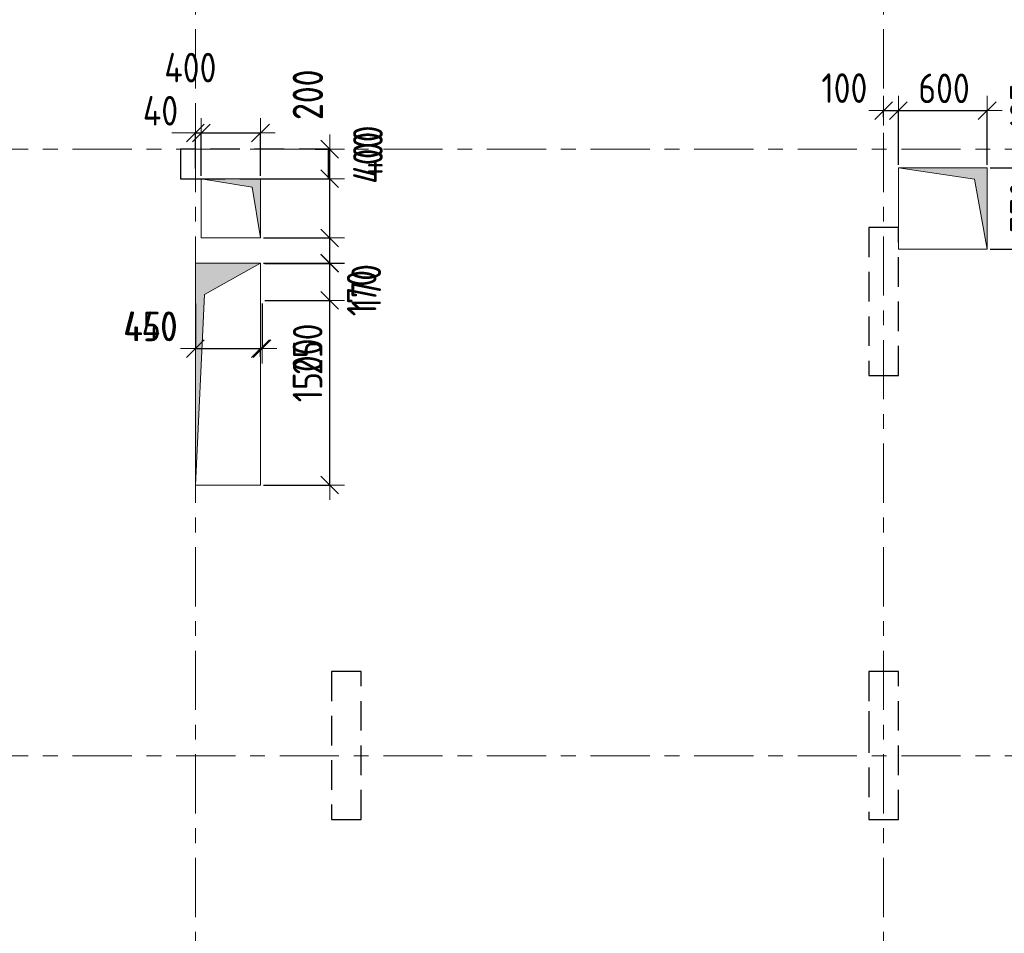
# Model space of a CAD drawing. Header units: metres. Extents: x -38 to 89, y -15 to 21.
# Tile 4 of 129: x 3 to 10, y 2 to 8. Entities that reach past the tile are written whole.
import ezdxf

# ---------------------------------------------------------------- set-up
doc = ezdxf.new("R2010")
doc.units = ezdxf.units.M
doc.header["$PDMODE"] = 65
for name, pattern in [('______11', [0.5, 0.4, -0.05, 0, -0.05]), ('______2', [0.27, 0.2, -0.07]), ('______5', [1.1, 0.8, -0.1, 0.1, -0.1])]:
    doc.linetypes.add(name, pattern=pattern)
for name, color, linetype, lineweight in [('XR$2$Осевая линия (1)', 7, '______5', 13), ('XR$3$Перекрытие (1)', 7, 'Continuous', 35), ('XR$4$Размерная линия (1)', 7, 'Continuous', 13), ('XR$5$Размерная линия (1)', 7, 'Continuous', 13)]:
    doc.layers.add(name, color=color, linetype=linetype, lineweight=lineweight)
doc.layers.add('XR$3$Макрос проема_ отверстия', color=7, linetype='Continuous', lineweight=13, true_color=0x2d2d2d)
doc.layers.add('XR$7$Стена_ бетон несущ.', color=7, linetype='Continuous', lineweight=70, true_color=0xb4b496)
doc.styles.add('ISOCPEUR', font='txt')
doc.dimstyles.new('DIMSTYLE_3', dxfattribs={"dimtxt": 0.2, "dimasz": 0.2, "dimexe": 0, "dimexo": 0, "dimgap": 0.1, "dimtad": 2, "dimdec": 0, "dimlfac": 1000, "dimrnd": 5, "dimzin": 12, "dimdsep": 46, "dimtxsty": 'ISOCPEUR', "dimblk1": 'ALL_ML_STRICH', "dimblk2": 'ALL_ML_STRICH', "dimsah": 1, "dimcen": 0, "dimclrd": 7, "dimclre": 256, "dimclrt": 7, "dimadec": 0, "dimazin": 0, "dimtfac": 1, "dimtdec": 0, "dimtix": 1, "dimtmove": 2, "dimatfit": 3, "dimfxl": 0, "dimtzin": 0, "dimlwd": 0, "dimlwe": -3, "dimarcsym": 0})
doc.dimstyles.new('DIMSTYLE_6', dxfattribs={"dimtxt": 0.2, "dimasz": 0.2, "dimexe": 0, "dimexo": 0, "dimgap": 0.1, "dimtad": 2, "dimdec": 0, "dimlfac": 1000, "dimrnd": 5, "dimzin": 12, "dimdsep": 46, "dimtxsty": 'ISOCPEUR', "dimblk1": 'ALL_ML_STRICH', "dimblk2": 'ALL_ML_STRICH', "dimsah": 1, "dimcen": 0, "dimclrd": 7, "dimclre": 256, "dimclrt": 7, "dimadec": 0, "dimazin": 0, "dimtfac": 1, "dimtdec": 0, "dimtix": 1, "dimtmove": 2, "dimatfit": 3, "dimfxl": 0, "dimtvp": 1.2, "dimtzin": 0, "dimlwd": 0, "dimlwe": -3, "dimarcsym": 0})
doc.dimstyles.new('DIMSTYLE_7', dxfattribs={"dimtxt": 0.2, "dimasz": 0.2, "dimexe": 0, "dimexo": 0, "dimgap": 0.1, "dimtad": 0, "dimdec": 0, "dimlfac": 1000, "dimrnd": 5, "dimzin": 12, "dimdsep": 46, "dimtxsty": 'ISOCPEUR', "dimblk1": 'ALL_ML_STRICH', "dimblk2": 'ALL_ML_STRICH', "dimsah": 1, "dimcen": 0, "dimclrd": 7, "dimclre": 256, "dimclrt": 7, "dimadec": 0, "dimazin": 0, "dimtfac": 1, "dimtdec": 0, "dimtix": 1, "dimtmove": 2, "dimatfit": 3, "dimfxl": 0, "dimtvp": 1.2, "dimtzin": 0, "dimlwd": 0, "dimlwe": -3, "dimarcsym": 0})

# ---------------------------------------------------------------- blocks, each defined once
blk = doc.blocks.new('Отображение проема', base_point=(-1.1579, -49.3094))
at = {"layer": 'XR$3$Макрос проема_ отверстия', "true_color": 0x000000, "transparency": 33554687}
blk.add_hatch(color=18, dxfattribs=at).paths.add_polyline_path([(-1.1579, -50.1094), (-1.0448, -49.4225), (-0.3579, -49.3094), (-1.1579, -49.3094)])
at = {"layer": 'XR$3$Макрос проема_ отверстия', "transparency": 33554687}
for p, q in [((-1.1579, -50.1094), (-1.1579, -49.3094)), ((-1.1579, -49.3094), (-0.3579, -49.3094)), ((-1.0448, -49.4225), (-0.3579, -49.3094)), ((-1.1579, -50.1094), (-1.0448, -49.4225))]:
    blk.add_line(p, q, dxfattribs=at)
blk = doc.blocks.new('ALL_ML_STRICH')
at = {"color": 0, "linetype": 'ByBlock', "lineweight": -2}
for p, q in [((0, -0.5), (0, 0.5)), ((-1, 0), (0.5, 0)), ((-0.3, -0.3), (0.3, 0.3))]:
    blk.add_line(p, q, dxfattribs=at)
blk = doc.blocks.new('*D104')
at = {"layer": 'DEFPOINTS', "color": 7, "linetype": 'Continuous', "lineweight": 13, "transparency": 33554687}
for p in [(4.5, 7.5095), (4.5, 7.2501), (4.54, 7.2)]:
    blk.add_point(p, dxfattribs=at)
at = {"layer": 'XR$4$Размерная линия (1)', "color": 9, "linetype": 'Continuous', "lineweight": -2, "true_color": 0xc7c7c7, "transparency": 33554687}
for p, q in [((4.5, 7.2701), (4.5, 7.5095)), ((4.54, 7.22), (4.54, 7.5095))]:
    blk.add_line(p, q, dxfattribs=at)
at = {"layer": 'XR$4$Размерная линия (1)', "color": 7, "linetype": 'Continuous', "lineweight": -2, "transparency": 33554687}
blk.add_line((4.5, 7.5095), (4.54, 7.5095), dxfattribs=at)
at = {"layer": 'XR$4$Размерная линия (1)', "color": 7, "linetype": 'Continuous', "lineweight": 13, "transparency": 33554687, "xscale": 0.2, "yscale": 0.2, "zscale": 0.2}
blk.add_blockref('ALL_ML_STRICH', (4.54, 7.5095), dxfattribs=at)
at = {"layer": 'XR$4$Размерная линия (1)', "color": 7, "linetype": 'Continuous', "lineweight": 13, "transparency": 33554687, "xscale": 0.2, "yscale": 0.2, "zscale": 0.2, "rotation": 180}
blk.add_blockref('ALL_ML_STRICH', (4.5, 7.5095), dxfattribs=at)
at = {"layer": 'XR$4$Размерная линия (1)', "color": 7, "linetype": 'Continuous', "lineweight": 13, "transparency": 33554687, "insert": (4.2642, 7.6595), "char_height": 0.2, "width": 0.333333, "attachment_point": 5, "style": 'ISOCPEUR'}
blk.add_mtext('\\W0.83;\\A1;{40}', dxfattribs=at)
blk = doc.blocks.new('*D105')
at = {"layer": 'DEFPOINTS', "color": 7, "linetype": 'Continuous', "lineweight": 13, "transparency": 33554687}
for p in [(4.54, 7.5095), (4.54, 7.2), (4.94, 7.2001)]:
    blk.add_point(p, dxfattribs=at)
at = {"layer": 'XR$4$Размерная линия (1)', "color": 9, "linetype": 'Continuous', "lineweight": -2, "true_color": 0xc7c7c7, "transparency": 33554687}
for p, q in [((4.54, 7.22), (4.54, 7.5095)), ((4.94, 7.2201), (4.94, 7.5095))]:
    blk.add_line(p, q, dxfattribs=at)
at = {"layer": 'XR$4$Размерная линия (1)', "color": 7, "linetype": 'Continuous', "lineweight": -2, "transparency": 33554687}
blk.add_line((4.54, 7.5095), (4.94, 7.5095), dxfattribs=at)
at = {"layer": 'XR$4$Размерная линия (1)', "color": 7, "linetype": 'Continuous', "lineweight": 13, "transparency": 33554687, "xscale": 0.2, "yscale": 0.2, "zscale": 0.2, "rotation": 180}
blk.add_blockref('ALL_ML_STRICH', (4.54, 7.5095), dxfattribs=at)
at = {"layer": 'XR$4$Размерная линия (1)', "color": 7, "linetype": 'Continuous', "lineweight": 13, "transparency": 33554687, "xscale": 0.2, "yscale": 0.2, "zscale": 0.2}
blk.add_blockref('ALL_ML_STRICH', (4.94, 7.5095), dxfattribs=at)
at = {"layer": 'XR$4$Размерная линия (1)', "color": 7, "linetype": 'Continuous', "lineweight": 13, "transparency": 33554687, "insert": (4.4659, 7.9512), "char_height": 0.2, "width": 0.5, "attachment_point": 5, "style": 'ISOCPEUR'}
blk.add_mtext('\\W0.83;\\A1;{400}', dxfattribs=at)
blk = doc.blocks.new('*D343')
at = {"layer": 'DEFPOINTS', "color": 7, "linetype": 'Continuous', "lineweight": 13, "transparency": 33554687}
for p in [(4.5, 6.378), (4.95, 6.378), (4.5, 6.0523)]:
    blk.add_point(p, dxfattribs=at)
at = {"layer": 'XR$4$Размерная линия (1)', "color": 9, "linetype": 'Continuous', "lineweight": -2, "true_color": 0xc7c7c7, "transparency": 33554687}
for p, q in [((4.5, 6.358), (4.5, 6.0523)), ((4.95, 6.358), (4.95, 6.0523))]:
    blk.add_line(p, q, dxfattribs=at)
at = {"layer": 'XR$4$Размерная линия (1)', "color": 7, "linetype": 'Continuous', "lineweight": -2, "transparency": 33554687}
blk.add_line((4.5, 6.0523), (4.95, 6.0523), dxfattribs=at)
at = {"layer": 'XR$4$Размерная линия (1)', "color": 7, "linetype": 'Continuous', "lineweight": 13, "transparency": 33554687, "xscale": 0.2, "yscale": 0.2, "zscale": 0.2, "rotation": 180}
blk.add_blockref('ALL_ML_STRICH', (4.5, 6.0523), dxfattribs=at)
at = {"layer": 'XR$4$Размерная линия (1)', "color": 7, "linetype": 'Continuous', "lineweight": 13, "transparency": 33554687, "xscale": 0.2, "yscale": 0.2, "zscale": 0.2}
blk.add_blockref('ALL_ML_STRICH', (4.95, 6.0523), dxfattribs=at)
at = {"layer": 'XR$4$Размерная линия (1)', "color": 7, "linetype": 'Continuous', "lineweight": 13, "transparency": 33554687, "insert": (4.2006, 6.2021), "char_height": 0.2, "width": 0.5, "attachment_point": 5, "style": 'ISOCPEUR'}
blk.add_mtext('\\W0.83;\\A1;{450}', dxfattribs=at)
blk = doc.blocks.new('*D344')
at = {"layer": 'DEFPOINTS', "color": 7, "linetype": 'Continuous', "lineweight": 13, "transparency": 33554687}
for p in [(4.95, 6.628), (4.95, 6.378), (5.4074, 6.378)]:
    blk.add_point(p, dxfattribs=at)
at = {"layer": 'XR$4$Размерная линия (1)', "color": 9, "linetype": 'Continuous', "lineweight": -2, "true_color": 0xc7c7c7, "transparency": 33554687}
for p, q in [((4.97, 6.628), (5.4074, 6.628)), ((4.97, 6.378), (5.4074, 6.378))]:
    blk.add_line(p, q, dxfattribs=at)
at = {"layer": 'XR$4$Размерная линия (1)', "color": 7, "linetype": 'Continuous', "lineweight": -2, "transparency": 33554687}
blk.add_line((5.4074, 6.378), (5.4074, 6.628), dxfattribs=at)
at = {"layer": 'XR$4$Размерная линия (1)', "color": 7, "linetype": 'Continuous', "lineweight": 13, "transparency": 33554687, "xscale": 0.2, "yscale": 0.2, "zscale": 0.2}
for p, rotation in [((5.4074, 6.628), 90), ((5.4074, 6.378), 270)]:
    blk.add_blockref('ALL_ML_STRICH', p, dxfattribs=dict(at, rotation=rotation))
at = {"layer": 'XR$4$Размерная линия (1)', "color": 7, "linetype": 'Continuous', "lineweight": 13, "transparency": 33554687, "insert": (5.2587, 6.0477), "char_height": 0.2, "width": 0.5, "attachment_point": 5, "rotation": 90, "style": 'ISOCPEUR'}
blk.add_mtext('\\W0.83;\\A1;{250}', dxfattribs=at)
blk = doc.blocks.new('*D345')
at = {"layer": 'DEFPOINTS', "color": 7, "linetype": 'Continuous', "lineweight": 13, "transparency": 33554687}
for p in [(4.94, 6.8), (4.95, 6.628), (5.4074, 6.628)]:
    blk.add_point(p, dxfattribs=at)
at = {"layer": 'XR$4$Размерная линия (1)', "color": 9, "linetype": 'Continuous', "lineweight": -2, "true_color": 0xc7c7c7, "transparency": 33554687}
for p, q in [((4.96, 6.8), (5.4074, 6.8)), ((4.97, 6.628), (5.4074, 6.628))]:
    blk.add_line(p, q, dxfattribs=at)
at = {"layer": 'XR$4$Размерная линия (1)', "color": 7, "linetype": 'Continuous', "lineweight": -2, "transparency": 33554687}
blk.add_line((5.4074, 6.628), (5.4074, 6.8), dxfattribs=at)
at = {"layer": 'XR$4$Размерная линия (1)', "color": 7, "linetype": 'Continuous', "lineweight": 13, "transparency": 33554687, "xscale": 0.2, "yscale": 0.2, "zscale": 0.2}
for p, rotation in [((5.4074, 6.8), 90), ((5.4074, 6.628), 270)]:
    blk.add_blockref('ALL_ML_STRICH', p, dxfattribs=dict(at, rotation=rotation))
at = {"layer": 'XR$4$Размерная линия (1)', "color": 7, "linetype": 'Continuous', "lineweight": 13, "transparency": 33554687, "insert": (5.6544, 6.4672), "char_height": 0.2, "width": 0.5, "attachment_point": 5, "rotation": 90, "style": 'ISOCPEUR'}
blk.add_mtext('\\W0.83;\\A1;{170}', dxfattribs=at)
blk = doc.blocks.new('*D346')
at = {"layer": 'DEFPOINTS', "color": 7, "linetype": 'Continuous', "lineweight": 13, "transparency": 33554687}
for p in [(4.94, 7.2001), (4.94, 6.8), (5.4074, 6.8)]:
    blk.add_point(p, dxfattribs=at)
at = {"layer": 'XR$4$Размерная линия (1)', "color": 9, "linetype": 'Continuous', "lineweight": -2, "true_color": 0xc7c7c7, "transparency": 33554687}
for p, q in [((4.96, 7.2001), (5.4074, 7.2001)), ((4.96, 6.8), (5.4074, 6.8))]:
    blk.add_line(p, q, dxfattribs=at)
at = {"layer": 'XR$4$Размерная линия (1)', "color": 7, "linetype": 'Continuous', "lineweight": -2, "transparency": 33554687}
blk.add_line((5.4074, 6.8), (5.4074, 7.2001), dxfattribs=at)
at = {"layer": 'XR$4$Размерная линия (1)', "color": 7, "linetype": 'Continuous', "lineweight": 13, "transparency": 33554687, "xscale": 0.2, "yscale": 0.2, "zscale": 0.2}
for p, rotation in [((5.4074, 7.2001), 90), ((5.4074, 6.8), 270)]:
    blk.add_blockref('ALL_ML_STRICH', p, dxfattribs=dict(at, rotation=rotation))
at = {"layer": 'XR$4$Размерная линия (1)', "color": 7, "linetype": 'Continuous', "lineweight": 13, "transparency": 33554687, "insert": (5.6658, 7.342), "char_height": 0.2, "width": 0.5, "attachment_point": 5, "rotation": 90, "style": 'ISOCPEUR'}
blk.add_mtext('\\W0.83;\\A1;{400}', dxfattribs=at)
blk = doc.blocks.new('*D347')
at = {"layer": 'DEFPOINTS', "color": 7, "linetype": 'Continuous', "lineweight": 13, "transparency": 33554687}
for p in [(5.2887, 7.4), (4.94, 7.2001), (5.4074, 7.2001)]:
    blk.add_point(p, dxfattribs=at)
at = {"layer": 'XR$4$Размерная линия (1)', "color": 9, "linetype": 'Continuous', "lineweight": -2, "true_color": 0xc7c7c7, "transparency": 33554687}
for p, q in [((5.3087, 7.4), (5.4074, 7.4)), ((4.96, 7.2001), (5.4074, 7.2001))]:
    blk.add_line(p, q, dxfattribs=at)
at = {"layer": 'XR$4$Размерная линия (1)', "color": 7, "linetype": 'Continuous', "lineweight": -2, "transparency": 33554687}
blk.add_line((5.4074, 7.2001), (5.4074, 7.4), dxfattribs=at)
at = {"layer": 'XR$4$Размерная линия (1)', "color": 7, "linetype": 'Continuous', "lineweight": 13, "transparency": 33554687, "xscale": 0.2, "yscale": 0.2, "zscale": 0.2}
for p, rotation in [((5.4074, 7.4), 90), ((5.4074, 7.2001), 270)]:
    blk.add_blockref('ALL_ML_STRICH', p, dxfattribs=dict(at, rotation=rotation))
at = {"layer": 'XR$4$Размерная линия (1)', "color": 7, "linetype": 'Continuous', "lineweight": 13, "transparency": 33554687, "insert": (5.2627, 7.768), "char_height": 0.2, "width": 0.5, "attachment_point": 5, "rotation": 90, "style": 'ISOCPEUR'}
blk.add_mtext('\\W0.83;\\A1;{200}', dxfattribs=at)
blk = doc.blocks.new('*D449')
at = {"layer": 'DEFPOINTS', "color": 7, "linetype": 'Continuous', "lineweight": 13, "transparency": 33554687}
for p in [(4.5, 7.5095), (4.5, 7.2501), (4.54, 7.2)]:
    blk.add_point(p, dxfattribs=at)
at = {"layer": 'XR$5$Размерная линия (1)', "color": 9, "linetype": 'Continuous', "lineweight": -2, "true_color": 0xc7c7c7, "transparency": 33554687}
for p, q in [((4.5, 7.2701), (4.5, 7.5095)), ((4.54, 7.22), (4.54, 7.5095))]:
    blk.add_line(p, q, dxfattribs=at)
at = {"layer": 'XR$5$Размерная линия (1)', "color": 7, "linetype": 'Continuous', "lineweight": -2, "transparency": 33554687}
blk.add_line((4.5, 7.5095), (4.54, 7.5095), dxfattribs=at)
at = {"layer": 'XR$5$Размерная линия (1)', "color": 7, "linetype": 'Continuous', "lineweight": 13, "transparency": 33554687, "xscale": 0.2, "yscale": 0.2, "zscale": 0.2}
blk.add_blockref('ALL_ML_STRICH', (4.54, 7.5095), dxfattribs=at)
at = {"layer": 'XR$5$Размерная линия (1)', "color": 7, "linetype": 'Continuous', "lineweight": 13, "transparency": 33554687, "xscale": 0.2, "yscale": 0.2, "zscale": 0.2, "rotation": 180}
blk.add_blockref('ALL_ML_STRICH', (4.5, 7.5095), dxfattribs=at)
at = {"layer": 'XR$5$Размерная линия (1)', "color": 7, "linetype": 'Continuous', "lineweight": 13, "transparency": 33554687, "insert": (4.2642, 7.6595), "char_height": 0.2, "width": 0.333333, "attachment_point": 5, "style": 'ISOCPEUR'}
blk.add_mtext('\\W0.83;\\A1;{40}', dxfattribs=at)
blk = doc.blocks.new('*D450')
at = {"layer": 'DEFPOINTS', "color": 7, "linetype": 'Continuous', "lineweight": 13, "transparency": 33554687}
for p in [(4.54, 7.5095), (4.54, 7.2), (4.94, 7.2001)]:
    blk.add_point(p, dxfattribs=at)
at = {"layer": 'XR$5$Размерная линия (1)', "color": 9, "linetype": 'Continuous', "lineweight": -2, "true_color": 0xc7c7c7, "transparency": 33554687}
for p, q in [((4.54, 7.22), (4.54, 7.5095)), ((4.94, 7.2201), (4.94, 7.5095))]:
    blk.add_line(p, q, dxfattribs=at)
at = {"layer": 'XR$5$Размерная линия (1)', "color": 7, "linetype": 'Continuous', "lineweight": -2, "transparency": 33554687}
blk.add_line((4.54, 7.5095), (4.94, 7.5095), dxfattribs=at)
at = {"layer": 'XR$5$Размерная линия (1)', "color": 7, "linetype": 'Continuous', "lineweight": 13, "transparency": 33554687, "xscale": 0.2, "yscale": 0.2, "zscale": 0.2, "rotation": 180}
blk.add_blockref('ALL_ML_STRICH', (4.54, 7.5095), dxfattribs=at)
at = {"layer": 'XR$5$Размерная линия (1)', "color": 7, "linetype": 'Continuous', "lineweight": 13, "transparency": 33554687, "xscale": 0.2, "yscale": 0.2, "zscale": 0.2}
blk.add_blockref('ALL_ML_STRICH', (4.94, 7.5095), dxfattribs=at)
at = {"layer": 'XR$5$Размерная линия (1)', "color": 7, "linetype": 'Continuous', "lineweight": 13, "transparency": 33554687, "insert": (4.4659, 7.9512), "char_height": 0.2, "width": 0.5, "attachment_point": 5, "style": 'ISOCPEUR'}
blk.add_mtext('\\W0.83;\\A1;{400}', dxfattribs=at)
blk = doc.blocks.new('*D451')
at = {"layer": 'DEFPOINTS', "color": 7, "linetype": 'Continuous', "lineweight": 13, "transparency": 33554687}
for p in [(9.15, 7.6609), (9.15, 7.5959), (9.25, 7.2743)]:
    blk.add_point(p, dxfattribs=at)
at = {"layer": 'XR$5$Размерная линия (1)', "color": 9, "linetype": 'Continuous', "lineweight": -2, "true_color": 0xc7c7c7, "transparency": 33554687}
for p, q in [((9.15, 7.6159), (9.15, 7.6609)), ((9.25, 7.2943), (9.25, 7.6609))]:
    blk.add_line(p, q, dxfattribs=at)
at = {"layer": 'XR$5$Размерная линия (1)', "color": 7, "linetype": 'Continuous', "lineweight": -2, "transparency": 33554687}
blk.add_line((9.15, 7.6609), (9.25, 7.6609), dxfattribs=at)
at = {"layer": 'XR$5$Размерная линия (1)', "color": 7, "linetype": 'Continuous', "lineweight": 13, "transparency": 33554687, "xscale": 0.2, "yscale": 0.2, "zscale": 0.2, "rotation": 180}
blk.add_blockref('ALL_ML_STRICH', (9.15, 7.6609), dxfattribs=at)
at = {"layer": 'XR$5$Размерная линия (1)', "color": 7, "linetype": 'Continuous', "lineweight": 13, "transparency": 33554687, "xscale": 0.2, "yscale": 0.2, "zscale": 0.2}
blk.add_blockref('ALL_ML_STRICH', (9.25, 7.6609), dxfattribs=at)
at = {"layer": 'XR$5$Размерная линия (1)', "color": 7, "linetype": 'Continuous', "lineweight": 13, "transparency": 33554687, "insert": (8.885, 7.8126), "char_height": 0.2, "width": 0.5, "attachment_point": 5, "style": 'ISOCPEUR'}
blk.add_mtext('\\W0.83;\\A1;{100}', dxfattribs=at)
blk = doc.blocks.new('*D452')
at = {"layer": 'DEFPOINTS', "color": 7, "linetype": 'Continuous', "lineweight": 13, "transparency": 33554687}
for p in [(9.25, 7.6609), (9.25, 7.2743), (9.85, 7.2743)]:
    blk.add_point(p, dxfattribs=at)
at = {"layer": 'XR$5$Размерная линия (1)', "color": 9, "linetype": 'Continuous', "lineweight": -2, "true_color": 0xc7c7c7, "transparency": 33554687}
for p, q in [((9.25, 7.2943), (9.25, 7.6609)), ((9.85, 7.2943), (9.85, 7.6609))]:
    blk.add_line(p, q, dxfattribs=at)
at = {"layer": 'XR$5$Размерная линия (1)', "color": 7, "linetype": 'Continuous', "lineweight": -2, "transparency": 33554687}
blk.add_line((9.25, 7.6609), (9.85, 7.6609), dxfattribs=at)
at = {"layer": 'XR$5$Размерная линия (1)', "color": 7, "linetype": 'Continuous', "lineweight": 13, "transparency": 33554687, "xscale": 0.2, "yscale": 0.2, "zscale": 0.2, "rotation": 180}
blk.add_blockref('ALL_ML_STRICH', (9.25, 7.6609), dxfattribs=at)
at = {"layer": 'XR$5$Размерная линия (1)', "color": 7, "linetype": 'Continuous', "lineweight": 13, "transparency": 33554687, "xscale": 0.2, "yscale": 0.2, "zscale": 0.2}
blk.add_blockref('ALL_ML_STRICH', (9.85, 7.6609), dxfattribs=at)
at = {"layer": 'XR$5$Размерная линия (1)', "color": 7, "linetype": 'Continuous', "lineweight": 13, "transparency": 33554687, "insert": (9.5583, 7.8109), "char_height": 0.2, "width": 0.5, "attachment_point": 5, "style": 'ISOCPEUR'}
blk.add_mtext('\\W0.83;\\A1;{600}', dxfattribs=at)
blk = doc.blocks.new('*D493')
at = {"layer": 'DEFPOINTS', "color": 7, "linetype": 'Continuous', "lineweight": 13, "transparency": 33554687}
for p in [(4.5, 6.363), (4.5, 6.0523), (4.94, 5.9764)]:
    blk.add_point(p, dxfattribs=at)
at = {"layer": 'XR$5$Размерная линия (1)', "color": 9, "linetype": 'Continuous', "lineweight": -2, "true_color": 0xc7c7c7, "transparency": 33554687}
for p, q in [((4.5, 6.343), (4.5, 6.0523)), ((4.94, 5.9964), (4.94, 6.0523))]:
    blk.add_line(p, q, dxfattribs=at)
at = {"layer": 'XR$5$Размерная линия (1)', "color": 7, "linetype": 'Continuous', "lineweight": -2, "transparency": 33554687}
blk.add_line((4.5, 6.0523), (4.94, 6.0523), dxfattribs=at)
at = {"layer": 'XR$5$Размерная линия (1)', "color": 7, "linetype": 'Continuous', "lineweight": 13, "transparency": 33554687, "xscale": 0.2, "yscale": 0.2, "zscale": 0.2, "rotation": 180}
blk.add_blockref('ALL_ML_STRICH', (4.5, 6.0523), dxfattribs=at)
at = {"layer": 'XR$5$Размерная линия (1)', "color": 7, "linetype": 'Continuous', "lineweight": 13, "transparency": 33554687, "xscale": 0.2, "yscale": 0.2, "zscale": 0.2}
blk.add_blockref('ALL_ML_STRICH', (4.94, 6.0523), dxfattribs=at)
at = {"layer": 'XR$5$Размерная линия (1)', "color": 7, "linetype": 'Continuous', "lineweight": 13, "transparency": 33554687, "insert": (4.194, 6.203), "char_height": 0.2, "width": 0.5, "attachment_point": 5, "style": 'ISOCPEUR'}
blk.add_mtext('\\W0.83;\\A1;{440}', dxfattribs=at)
blk = doc.blocks.new('*D494')
at = {"layer": 'DEFPOINTS', "color": 7, "linetype": 'Continuous', "lineweight": 13, "transparency": 33554687}
for p in [(4.94, 6.63), (4.94, 5.13), (5.4074, 5.13)]:
    blk.add_point(p, dxfattribs=at)
at = {"layer": 'XR$5$Размерная линия (1)', "color": 9, "linetype": 'Continuous', "lineweight": -2, "true_color": 0xc7c7c7, "transparency": 33554687}
for p, q in [((4.96, 6.63), (5.4074, 6.63)), ((4.96, 5.13), (5.4074, 5.13))]:
    blk.add_line(p, q, dxfattribs=at)
at = {"layer": 'XR$5$Размерная линия (1)', "color": 7, "linetype": 'Continuous', "lineweight": -2, "transparency": 33554687}
blk.add_line((5.4074, 5.13), (5.4074, 6.63), dxfattribs=at)
at = {"layer": 'XR$5$Размерная линия (1)', "color": 7, "linetype": 'Continuous', "lineweight": 13, "transparency": 33554687, "xscale": 0.2, "yscale": 0.2, "zscale": 0.2}
for p, rotation in [((5.4074, 6.63), 90), ((5.4074, 5.13), 270)]:
    blk.add_blockref('ALL_ML_STRICH', p, dxfattribs=dict(at, rotation=rotation))
at = {"layer": 'XR$5$Размерная линия (1)', "color": 7, "linetype": 'Continuous', "lineweight": 13, "transparency": 33554687, "insert": (5.2574, 5.905), "char_height": 0.2, "width": 0.666667, "attachment_point": 5, "rotation": 90, "style": 'ISOCPEUR'}
blk.add_mtext('\\W0.83;\\A1;{1500}', dxfattribs=at)
blk = doc.blocks.new('*D495')
at = {"layer": 'DEFPOINTS', "color": 7, "linetype": 'Continuous', "lineweight": 13, "transparency": 33554687}
for p in [(4.94, 6.8), (4.94, 6.63), (5.4074, 6.63)]:
    blk.add_point(p, dxfattribs=at)
at = {"layer": 'XR$5$Размерная линия (1)', "color": 9, "linetype": 'Continuous', "lineweight": -2, "true_color": 0xc7c7c7, "transparency": 33554687}
for p, q in [((4.96, 6.8), (5.4074, 6.8)), ((4.96, 6.63), (5.4074, 6.63))]:
    blk.add_line(p, q, dxfattribs=at)
at = {"layer": 'XR$5$Размерная линия (1)', "color": 7, "linetype": 'Continuous', "lineweight": -2, "transparency": 33554687}
blk.add_line((5.4074, 6.63), (5.4074, 6.8), dxfattribs=at)
at = {"layer": 'XR$5$Размерная линия (1)', "color": 7, "linetype": 'Continuous', "lineweight": 13, "transparency": 33554687, "xscale": 0.2, "yscale": 0.2, "zscale": 0.2}
for p, rotation in [((5.4074, 6.8), 90), ((5.4074, 6.63), 270)]:
    blk.add_blockref('ALL_ML_STRICH', p, dxfattribs=dict(at, rotation=rotation))
at = {"layer": 'XR$5$Размерная линия (1)', "color": 7, "linetype": 'Continuous', "lineweight": 13, "transparency": 33554687, "insert": (5.6237, 6.4273), "char_height": 0.2, "width": 0.5, "attachment_point": 5, "rotation": 90, "style": 'ISOCPEUR'}
blk.add_mtext('\\W0.83;\\A1;{170}', dxfattribs=at)
blk = doc.blocks.new('*D496')
at = {"layer": 'DEFPOINTS', "color": 7, "linetype": 'Continuous', "lineweight": 13, "transparency": 33554687}
for p in [(4.94, 7.2001), (4.94, 6.8), (5.4074, 6.8)]:
    blk.add_point(p, dxfattribs=at)
at = {"layer": 'XR$5$Размерная линия (1)', "color": 9, "linetype": 'Continuous', "lineweight": -2, "true_color": 0xc7c7c7, "transparency": 33554687}
for p, q in [((4.96, 7.2001), (5.4074, 7.2001)), ((4.96, 6.8), (5.4074, 6.8))]:
    blk.add_line(p, q, dxfattribs=at)
at = {"layer": 'XR$5$Размерная линия (1)', "color": 7, "linetype": 'Continuous', "lineweight": -2, "transparency": 33554687}
blk.add_line((5.4074, 6.8), (5.4074, 7.2001), dxfattribs=at)
at = {"layer": 'XR$5$Размерная линия (1)', "color": 7, "linetype": 'Continuous', "lineweight": 13, "transparency": 33554687, "xscale": 0.2, "yscale": 0.2, "zscale": 0.2}
for p, rotation in [((5.4074, 7.2001), 90), ((5.4074, 6.8), 270)]:
    blk.add_blockref('ALL_ML_STRICH', p, dxfattribs=dict(at, rotation=rotation))
at = {"layer": 'XR$5$Размерная линия (1)', "color": 7, "linetype": 'Continuous', "lineweight": 13, "transparency": 33554687, "insert": (5.6658, 7.3844), "char_height": 0.2, "width": 0.5, "attachment_point": 5, "rotation": 90, "style": 'ISOCPEUR'}
blk.add_mtext('\\W0.83;\\A1;{400}', dxfattribs=at)
blk = doc.blocks.new('*D497')
at = {"layer": 'DEFPOINTS', "color": 7, "linetype": 'Continuous', "lineweight": 13, "transparency": 33554687}
for p in [(5.2887, 7.4), (4.94, 7.2001), (5.4074, 7.2001)]:
    blk.add_point(p, dxfattribs=at)
at = {"layer": 'XR$5$Размерная линия (1)', "color": 9, "linetype": 'Continuous', "lineweight": -2, "true_color": 0xc7c7c7, "transparency": 33554687}
for p, q in [((5.3087, 7.4), (5.4074, 7.4)), ((4.96, 7.2001), (5.4074, 7.2001))]:
    blk.add_line(p, q, dxfattribs=at)
at = {"layer": 'XR$5$Размерная линия (1)', "color": 7, "linetype": 'Continuous', "lineweight": -2, "transparency": 33554687}
blk.add_line((5.4074, 7.2001), (5.4074, 7.4), dxfattribs=at)
at = {"layer": 'XR$5$Размерная линия (1)', "color": 7, "linetype": 'Continuous', "lineweight": 13, "transparency": 33554687, "xscale": 0.2, "yscale": 0.2, "zscale": 0.2}
for p, rotation in [((5.4074, 7.4), 90), ((5.4074, 7.2001), 270)]:
    blk.add_blockref('ALL_ML_STRICH', p, dxfattribs=dict(at, rotation=rotation))
at = {"layer": 'XR$5$Размерная линия (1)', "color": 7, "linetype": 'Continuous', "lineweight": 13, "transparency": 33554687, "insert": (5.2574, 7.7675), "char_height": 0.2, "width": 0.5, "attachment_point": 5, "rotation": 90, "style": 'ISOCPEUR'}
blk.add_mtext('\\W0.83;\\A1;{200}', dxfattribs=at)
blk = doc.blocks.new('*D533')
at = {"layer": 'DEFPOINTS', "color": 7, "linetype": 'Continuous', "lineweight": 13, "transparency": 33554687}
for p in [(9.85, 7.2743), (9.85, 6.7243), (10.2545, 6.7243)]:
    blk.add_point(p, dxfattribs=at)
at = {"layer": 'XR$5$Размерная линия (1)', "color": 9, "linetype": 'Continuous', "lineweight": -2, "true_color": 0xc7c7c7, "transparency": 33554687}
for p, q in [((9.87, 7.2743), (10.2545, 7.2743)), ((9.87, 6.7243), (10.2545, 6.7243))]:
    blk.add_line(p, q, dxfattribs=at)
at = {"layer": 'XR$5$Размерная линия (1)', "color": 7, "linetype": 'Continuous', "lineweight": -2, "transparency": 33554687}
blk.add_line((10.2545, 6.7243), (10.2545, 7.2743), dxfattribs=at)
at = {"layer": 'XR$5$Размерная линия (1)', "color": 7, "linetype": 'Continuous', "lineweight": 13, "transparency": 33554687, "xscale": 0.2, "yscale": 0.2, "zscale": 0.2}
for p, rotation in [((10.2545, 7.2743), 90), ((10.2545, 6.7243), 270)]:
    blk.add_blockref('ALL_ML_STRICH', p, dxfattribs=dict(at, rotation=rotation))
at = {"layer": 'XR$5$Размерная линия (1)', "color": 7, "linetype": 'Continuous', "lineweight": 13, "transparency": 33554687, "insert": (10.1045, 7.0076), "char_height": 0.2, "width": 0.5, "attachment_point": 5, "rotation": 90, "style": 'ISOCPEUR'}
blk.add_mtext('\\W0.83;\\A1;{550}', dxfattribs=at)
blk = doc.blocks.new('*D534')
at = {"layer": 'DEFPOINTS', "color": 7, "linetype": 'Continuous', "lineweight": 13, "transparency": 33554687}
for p in [(10.132, 7.4), (9.85, 7.2743), (10.2545, 7.2743)]:
    blk.add_point(p, dxfattribs=at)
at = {"layer": 'XR$5$Размерная линия (1)', "color": 9, "linetype": 'Continuous', "lineweight": -2, "true_color": 0xc7c7c7, "transparency": 33554687}
for p, q in [((10.152, 7.4), (10.2545, 7.4)), ((9.87, 7.2743), (10.2545, 7.2743))]:
    blk.add_line(p, q, dxfattribs=at)
at = {"layer": 'XR$5$Размерная линия (1)', "color": 7, "linetype": 'Continuous', "lineweight": -2, "transparency": 33554687}
blk.add_line((10.2545, 7.2743), (10.2545, 7.4), dxfattribs=at)
at = {"layer": 'XR$5$Размерная линия (1)', "color": 7, "linetype": 'Continuous', "lineweight": 13, "transparency": 33554687, "xscale": 0.2, "yscale": 0.2, "zscale": 0.2}
for p, rotation in [((10.2545, 7.4), 90), ((10.2545, 7.2743), 270)]:
    blk.add_blockref('ALL_ML_STRICH', p, dxfattribs=dict(at, rotation=rotation))
at = {"layer": 'XR$5$Размерная линия (1)', "color": 7, "linetype": 'Continuous', "lineweight": 13, "transparency": 33554687, "insert": (10.1048, 7.6849), "char_height": 0.2, "width": 0.5, "attachment_point": 5, "rotation": 90, "style": 'ISOCPEUR'}
blk.add_mtext('\\W0.83;\\A1;{125}', dxfattribs=at)

msp = doc.modelspace()

# ---------------------------------------------------------------- linework, layer by layer
at = {"layer": 'XR$2$Осевая линия (1)', "color": 253, "linetype": '______11', "lineweight": 13, "true_color": 0xa0a0a0, "transparency": 33554687}
for p, q in [((4.5, -3.39), (4.5, 19.78)), ((9.15, -3.39), (9.15, 19.78)), ((-2.63, 7.4), (62.6, 7.4)), ((-2.63, 3.3), (62.6, 3.3))]:
    msp.add_line(p, q, dxfattribs=at)
at = {"layer": 'XR$3$Перекрытие (1)', "color": 7, "linetype": 'Continuous', "lineweight": 13, "transparency": 33554687}
for p, q in [((9.25, 7.2743), (9.25, 6.7243)), ((9.85, 7.2743), (9.25, 7.2743)), ((9.85, 6.7243), (9.85, 7.2743)), ((4.94, 7.2001), (4.54, 7.2)), ((4.54, 7.2), (4.54, 6.8)), ((4.94, 6.8001), (4.94, 7.2001)), ((4.54, 6.8), (4.94, 6.8001)), ((9.25, 6.7243), (9.85, 6.7243)), ((4.94, 6.63), (4.5, 6.63)), ((4.5, 6.63), (4.5, 5.13)), ((4.94, 5.13), (4.94, 6.63)), ((4.5, 5.13), (4.94, 5.13))]:
    msp.add_line(p, q, dxfattribs=at)
at = {"layer": 'XR$7$Стена_ бетон несущ.', "color": 253, "linetype": '______2', "lineweight": -3, "true_color": 0xa0a0a0, "transparency": 33554687}
for p, q in [((5.4, 7.4), (4.4, 7.4)), ((4.4, 7.4), (4.4, 7.2)), ((5.4, 7.2), (5.4, 7.4)), ((4.4, 7.2), (4.42, 7.2)), ((4.42, 7.2), (4.5, 7.2)), ((4.5, 7.2), (4.94, 7.2)), ((4.94, 7.2), (5.02, 7.2)), ((5.02, 7.2), (5.4, 7.2)), ((9.05, 6.87), (9.05, 5.87)), ((9.25, 6.87), (9.05, 6.87)), ((9.25, 5.87), (9.25, 6.87)), ((9.05, 5.87), (9.25, 5.87)), ((5.42, 3.87), (5.42, 2.87)), ((5.62, 3.87), (5.42, 3.87)), ((5.62, 2.87), (5.62, 3.87)), ((9.05, 3.87), (9.05, 3.601)), ((9.25, 3.87), (9.05, 3.87)), ((9.25, 3.8092), (9.25, 3.87)), ((9.25, 2.87), (9.25, 3.8092)), ((9.05, 3.601), (9.05, 3.521)), ((9.05, 3.521), (9.05, 2.87)), ((5.42, 2.87), (5.62, 2.87)), ((9.05, 2.87), (9.25, 2.87))]:
    msp.add_line(p, q, dxfattribs=at)

# ---------------------------------------------------------------- block references
at = {"layer": 'XR$3$Макрос проема_ отверстия', "transparency": 33554687, "rotation": 270}
for p, xscale, yscale in [((9.85, 7.2743), 0.6874999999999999, 0.7500000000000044), ((4.94, 7.2001), 0.5001039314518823, 0.4999999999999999)]:
    msp.add_blockref('Отображение проема', p, dxfattribs=dict(at, xscale=xscale, yscale=yscale))
at = {"layer": 'XR$3$Макрос проема_ отверстия', "transparency": 33554687, "xscale": 0.55, "yscale": 1.875}
msp.add_blockref('Отображение проема', (4.5, 6.63), dxfattribs=at)

# ---------------------------------------------------------------- dimensions: what is measured, and where the dimension line sits
at = {"layer": 'XR$4$Размерная линия (1)', "color": 7, "linetype": 'Continuous', "lineweight": 13, "transparency": 33554687}
for base, p1, p2, picture, middle in [((4.94, 7.5095), (4.54, 7.22), (4.94, 7.2201), '*D105', (4.4659, 7.9512)), ((4.54, 7.5095), (4.5, 7.2701), (4.54, 7.22), '*D104', (4.2642, 7.6595)), ((4.95, 6.0523), (4.5, 6.358), (4.95, 6.358), '*D343', (4.2006, 6.2021))]:
    dim = msp.add_linear_dim(base=base, p1=p1, p2=p2, dimstyle='DIMSTYLE_6', override={"dimpost": '<>', "dimclrd": 7, "dimclre": 9, "dimclrt": 7, "dimlwd": 0, "dimlwe": 65533}, dxfattribs=at)
    dim.commit()
    dim.dimension.update_dxf_attribs({"geometry": picture, "text_midpoint": middle, "dimtype": 160})
for base, p1, p2, dimstyle, picture, middle in [((5.4074, 7.4), (4.96, 7.2001), (5.3087, 7.4), 'DIMSTYLE_6', '*D347', (5.2627, 7.768)), ((5.4074, 7.2001), (4.96, 6.8), (4.96, 7.2001), 'DIMSTYLE_7', '*D346', (5.6658, 7.342)), ((5.4074, 6.8), (4.97, 6.628), (4.96, 6.8), 'DIMSTYLE_7', '*D345', (5.6544, 6.4672)), ((5.4074, 6.628), (4.97, 6.378), (4.97, 6.628), 'DIMSTYLE_6', '*D344', (5.2587, 6.0477))]:
    dim = msp.add_linear_dim(base=base, p1=p1, p2=p2, angle=90, dimstyle=dimstyle, override={"dimpost": '<>', "dimclrd": 7, "dimclre": 9, "dimclrt": 7, "dimlwd": 0, "dimlwe": 65533}, dxfattribs=at)
    dim.commit()
    dim.dimension.update_dxf_attribs({"geometry": picture, "text_midpoint": middle, "dimtype": 160})
at = {"layer": 'XR$5$Размерная линия (1)', "color": 7, "linetype": 'Continuous', "lineweight": 13, "transparency": 33554687}
for base, p1, p2, dimstyle, picture, middle in [((4.94, 7.5095), (4.54, 7.22), (4.94, 7.2201), 'DIMSTYLE_6', '*D450', (4.4659, 7.9512)), ((9.25, 7.6609), (9.15, 7.6159), (9.25, 7.2943), 'DIMSTYLE_6', '*D451', (8.885, 7.8126)), ((9.85, 7.6609), (9.25, 7.2943), (9.85, 7.2943), 'DIMSTYLE_3', '*D452', (9.5583, 7.8109)), ((4.54, 7.5095), (4.5, 7.2701), (4.54, 7.22), 'DIMSTYLE_6', '*D449', (4.2642, 7.6595)), ((4.94, 6.0523), (4.5, 6.343), (4.94, 5.9964), 'DIMSTYLE_6', '*D493', (4.194, 6.203))]:
    dim = msp.add_linear_dim(base=base, p1=p1, p2=p2, dimstyle=dimstyle, override={"dimpost": '<>', "dimclrd": 7, "dimclre": 9, "dimclrt": 7, "dimlwd": 0, "dimlwe": 65533}, dxfattribs=at)
    dim.commit()
    dim.dimension.update_dxf_attribs({"geometry": picture, "text_midpoint": middle, "dimtype": 160})
for base, p1, p2, dimstyle, picture, middle in [((5.4074, 7.4), (4.96, 7.2001), (5.3087, 7.4), 'DIMSTYLE_6', '*D497', (5.2574, 7.7675)), ((10.2545, 7.4), (9.87, 7.2743), (10.152, 7.4), 'DIMSTYLE_6', '*D534', (10.1048, 7.6849)), ((5.4074, 7.2001), (4.96, 6.8), (4.96, 7.2001), 'DIMSTYLE_7', '*D496', (5.6658, 7.3844)), ((10.2545, 7.2743), (9.87, 6.7243), (9.87, 7.2743), 'DIMSTYLE_3', '*D533', (10.1045, 7.0076)), ((5.4074, 6.8), (4.96, 6.63), (4.96, 6.8), 'DIMSTYLE_7', '*D495', (5.6237, 6.4273)), ((5.4074, 6.63), (4.96, 5.13), (4.96, 6.63), 'DIMSTYLE_3', '*D494', (5.2574, 5.905))]:
    dim = msp.add_linear_dim(base=base, p1=p1, p2=p2, angle=90, dimstyle=dimstyle, override={"dimpost": '<>', "dimclrd": 7, "dimclre": 9, "dimclrt": 7, "dimlwd": 0, "dimlwe": 65533}, dxfattribs=at)
    dim.commit()
    dim.dimension.update_dxf_attribs({"geometry": picture, "text_midpoint": middle, "dimtype": 160})

doc.saveas('drawing.dxf')
